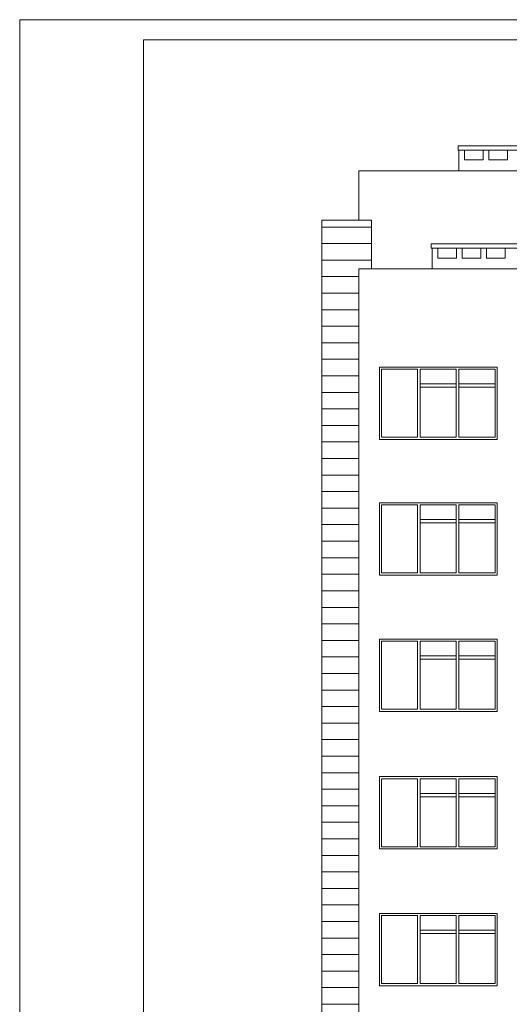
# Paper-space layout 'A-16 INWENTARYZACJA - ELEWACJE' of a CAD drawing. Header units: millimetres. Extents: x 0 to 1100, y 0 to 900.
# Tile 8 of 20: x 0 to 118, y 662 to 900. Entities that reach past the tile are written whole.
import ezdxf
from ezdxf.xclip import XClip

# ---------------------------------------------------------------- set-up
doc = ezdxf.new("R2010")
doc.units = ezdxf.units.MM
doc.header["$MEASUREMENT"] = 0
doc.header["$XCLIPFRAME"] = 0
for name, color, linetype, lineweight in [('A_Arkusz_Nr_pióra__1', 7, 'Continuous', 20), ('A_ściany_Nr_pióra__1', 7, 'Continuous', 20), ('A_ściany_Nr_pióra__2', 8, 'Continuous', 13), ('A_ściany_Nr_pióra__3', 252, 'Continuous', 13)]:
    doc.layers.add(name, color=color, linetype=linetype, lineweight=lineweight)
doc.layers.add('A_ściany', color=7, linetype='Continuous')

# ---------------------------------------------------------------- blocks, each defined once
blk = doc.blocks.new('Rysunek_3_3', base_point=(-1601.89, 1777.84))
at = {"layer": 'A_ściany', "linetype": 'Continuous', "lineweight": 13}
h = blk.add_hatch(dxfattribs=at)
h.set_pattern_fill('BONIE_0003', color=8, style=0, pattern_type=2)
h.set_pattern_definition([(0, (-1601.887, 1777.8392), (0, 4), [])])
h.paths.add_polyline_path([(81.98, 567.25), (81.98, 839.74), (85.03, 839.74), (85.03, 851.25), (72.98, 851.25), (72.98, 567.25)])
at = {"layer": 'A_ściany_Nr_pióra__1', "color": 7, "linetype": 'Continuous', "lineweight": 20}
for p, q in [((81.98, 863.46), (81.98, 851.47)), ((128.53, 863.46), (81.98, 863.46)), ((72.98, 567.25), (72.98, 851.47)), ((72.98, 851.47), (85.03, 851.47)), ((85.03, 851.47), (85.03, 839.74)), ((81.98, 479.86), (81.98, 839.74)), ((550.38, 839.74), (81.98, 839.74)), ((81.98, 786.98), (81.98, 756.98))]:
    blk.add_line(p, q, dxfattribs=at)
at = {"layer": 'A_ściany_Nr_pióra__2', "color": 8, "linetype": 'Continuous', "lineweight": 13}
for p, q in [((106.12, 863.46), (106.12, 868.46)), ((99.63, 839.74), (99.63, 844.74))]:
    blk.add_line(p, q, dxfattribs=at)
at = {"layer": 'A_ściany_Nr_pióra__2', "color": 8, "linetype": 'Continuous', "lineweight": 13, "flags": 128}
for points in [[(131.22, 868.46), (105.92, 868.46), (105.92, 869.46), (131.22, 869.46)], [(107.47, 868.46), (111.97, 868.46), (111.97, 866.06), (107.47, 866.06)], [(113.37, 868.46), (117.87, 868.46), (117.87, 866.06), (113.37, 866.06)], [(124.83, 844.74), (99.43, 844.74), (99.43, 845.74), (124.83, 845.74)], [(101.03, 844.74), (105.53, 844.74), (105.53, 842.34), (101.03, 842.34)], [(106.93, 844.74), (111.43, 844.74), (111.43, 842.34), (106.93, 842.34)], [(112.83, 844.74), (117.33, 844.74), (117.33, 842.34), (112.83, 842.34)]]:
    blk.add_lwpolyline(points, close=True, dxfattribs=at)
at = {"layer": 'A_ściany_Nr_pióra__3', "color": 252, "linetype": 'Continuous', "lineweight": 13}
for p, q in [((86.91, 798.48), (86.91, 815.98)), ((86.91, 815.98), (115.37, 815.98)), ((87.44, 799.01), (87.44, 815.46)), ((87.44, 815.46), (96.14, 815.46)), ((96.14, 815.46), (96.14, 799.01)), ((96.79, 799.01), (96.79, 815.46)), ((96.79, 815.46), (105.49, 815.46)), ((105.49, 815.46), (105.49, 799.01)), ((106.14, 799.01), (106.14, 815.46)), ((106.14, 815.46), (114.85, 815.46)), ((114.85, 815.46), (114.85, 799.01)), ((115.37, 815.98), (115.37, 798.48)), ((105.49, 811.91), (96.79, 811.91)), ((105.49, 811.11), (96.79, 811.11)), ((114.85, 811.91), (106.14, 811.91)), ((114.85, 811.11), (106.14, 811.11)), ((115.37, 798.48), (86.91, 798.48)), ((96.14, 799.01), (87.44, 799.01)), ((105.49, 799.01), (96.79, 799.01)), ((114.85, 799.01), (106.14, 799.01)), ((86.91, 765.63), (86.91, 783.13)), ((86.91, 783.13), (115.37, 783.13)), ((87.44, 766.16), (87.44, 782.61)), ((87.44, 782.61), (96.14, 782.61)), ((96.14, 782.61), (96.14, 766.16)), ((96.79, 766.16), (96.79, 782.61)), ((96.79, 782.61), (105.49, 782.61)), ((105.49, 782.61), (105.49, 766.16)), ((106.14, 766.16), (106.14, 782.61)), ((106.14, 782.61), (114.85, 782.61)), ((114.85, 782.61), (114.85, 766.16)), ((115.37, 783.13), (115.37, 765.63)), ((105.49, 779.06), (96.79, 779.06)), ((114.85, 779.06), (106.14, 779.06)), ((105.49, 778.26), (96.79, 778.26)), ((114.85, 778.26), (106.14, 778.26)), ((115.37, 765.63), (86.91, 765.63)), ((96.14, 766.16), (87.44, 766.16)), ((105.49, 766.16), (96.79, 766.16)), ((114.85, 766.16), (106.14, 766.16)), ((86.91, 732.66), (86.91, 750.16)), ((86.91, 750.16), (115.37, 750.16)), ((87.44, 733.18), (87.44, 749.63)), ((87.44, 749.63), (96.14, 749.63)), ((96.14, 749.63), (96.14, 733.18)), ((96.79, 733.18), (96.79, 749.63)), ((96.79, 749.63), (105.49, 749.63)), ((105.49, 749.63), (105.49, 733.18)), ((106.14, 733.18), (106.14, 749.63)), ((106.14, 749.63), (114.85, 749.63)), ((114.85, 749.63), (114.85, 733.18)), ((115.37, 750.16), (115.37, 732.66)), ((105.49, 746.08), (96.79, 746.08)), ((114.85, 746.08), (106.14, 746.08)), ((105.49, 745.28), (96.79, 745.28)), ((114.85, 745.28), (106.14, 745.28)), ((115.37, 732.66), (86.91, 732.66)), ((96.14, 733.18), (87.44, 733.18)), ((105.49, 733.18), (96.79, 733.18)), ((114.85, 733.18), (106.14, 733.18)), ((86.91, 699.38), (86.91, 716.88)), ((86.91, 716.88), (115.37, 716.88)), ((87.44, 699.91), (87.44, 716.36)), ((87.44, 716.36), (96.14, 716.36)), ((96.14, 716.36), (96.14, 699.91)), ((96.79, 699.91), (96.79, 716.36)), ((96.79, 716.36), (105.49, 716.36)), ((105.49, 716.36), (105.49, 699.91)), ((106.14, 699.91), (106.14, 716.36)), ((106.14, 716.36), (114.85, 716.36)), ((114.85, 716.36), (114.85, 699.91)), ((115.37, 716.88), (115.37, 699.38)), ((105.49, 712.81), (96.79, 712.81)), ((114.85, 712.81), (106.14, 712.81)), ((105.49, 712.01), (96.79, 712.01)), ((114.85, 712.01), (106.14, 712.01)), ((115.37, 699.38), (86.91, 699.38)), ((96.14, 699.91), (87.44, 699.91)), ((105.49, 699.91), (96.79, 699.91)), ((114.85, 699.91), (106.14, 699.91)), ((86.91, 666.31), (86.91, 683.81)), ((86.91, 683.81), (115.37, 683.81)), ((115.37, 683.81), (115.37, 666.31)), ((87.44, 666.83), (87.44, 683.28)), ((87.44, 683.28), (96.14, 683.28)), ((96.14, 683.28), (96.14, 666.83)), ((96.79, 666.83), (96.79, 683.28)), ((96.79, 683.28), (105.49, 683.28)), ((105.49, 683.28), (105.49, 666.83)), ((106.14, 666.83), (106.14, 683.28)), ((106.14, 683.28), (114.85, 683.28)), ((114.85, 683.28), (114.85, 666.83)), ((105.49, 679.73), (96.79, 679.73)), ((105.49, 678.93), (96.79, 678.93)), ((114.85, 679.73), (106.14, 679.73)), ((114.85, 678.93), (106.14, 678.93)), ((115.37, 666.31), (86.91, 666.31)), ((96.14, 666.83), (87.44, 666.83)), ((105.49, 666.83), (96.79, 666.83)), ((114.85, 666.83), (106.14, 666.83))]:
    blk.add_line(p, q, dxfattribs=at)

psp = doc.layouts.new('A-16 INWENTARYZACJA - ELEWACJE')

# ---------------------------------------------------------------- linework, layer by layer
at = {"layer": 'A_Arkusz_Nr_pióra__1', "color": 7, "linetype": 'Continuous', "lineweight": 20}
for p, q in [((1095.1, 895.1), (29.9, 895.1)), ((29.9, 895.1), (29.9, 4.9))]:
    psp.add_line(p, q, dxfattribs=at)
at = {"layer": 'A_Arkusz_Nr_pióra__1', "color": 7, "linetype": 'Continuous', "lineweight": 20, "flags": 128}
psp.add_lwpolyline([(0, 900), (1100, 900), (1100, 0), (0, 0)], close=True, dxfattribs=at)

# ---------------------------------------------------------------- block references
at = {"color": 37, "linetype": 'Continuous', "lineweight": 5, "true_color": 0x656532}
ref = psp.add_blockref('Rysunek_3_3', (-1601.89, 1777.84), dxfattribs=at)
XClip(ref).set_block_clipping_path([(29.8999421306, 457.8477538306), (682.4559103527, 876.9330619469)])

doc.saveas('drawing.dxf')
